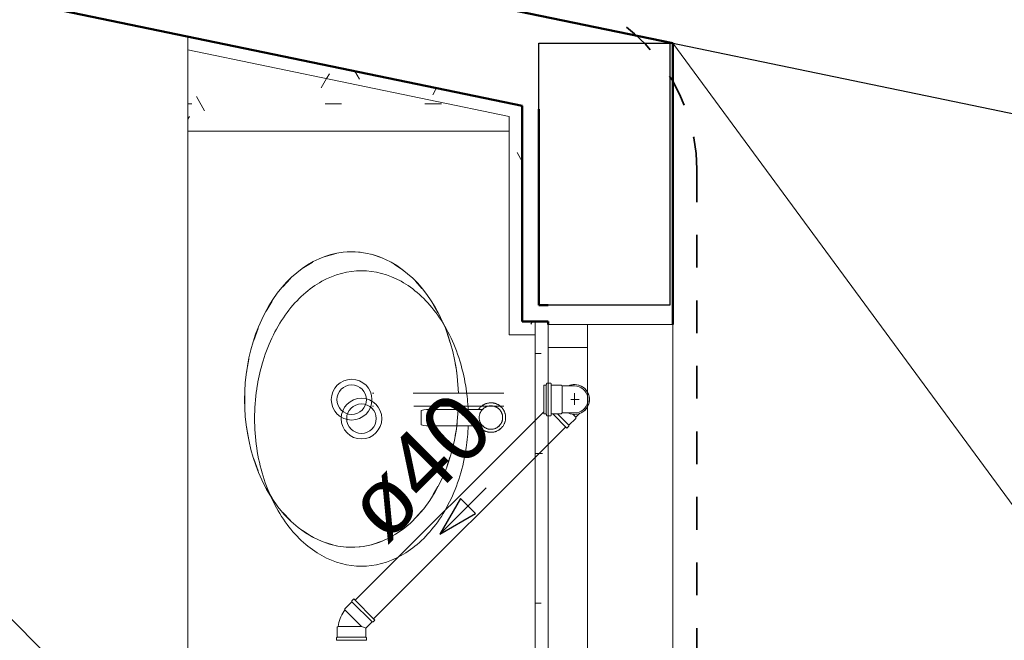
# Model space of a CAD drawing. Header units: millimetres. Extents: x 567 to 934, y -1 to 364.
# Tile 164 of 256: x 630.09 to 633.09, y 107 to 108.89. Entities that reach past the tile are written whole.
import ezdxf

# ---------------------------------------------------------------- set-up
doc = ezdxf.new("R2010")
doc.units = ezdxf.units.MM
doc.header["$MEASUREMENT"] = 0
for name, pattern in [('_Above Line', [0.004, 0.0024, -0.0016]), ('Dash', [0.00635, 0.003175, -0.003175]), ('NULL', [0]), ('Projeção', [0.0065, 0.005, -0.0015])]:
    doc.linetypes.add(name, pattern=pattern)
for name, color, linetype, lineweight in [('A-ANNO-SYMB', 7, 'Continuous', 9), ('A-DETL-THIN', 7, 'Continuous', 18), ('A-GENM', 7, 'Continuous', 13), ('A-GLAZ', 7, 'Continuous', 13), ('A-GLAZ-SILL', 7, 'Continuous', 13), ('A-WALL', 7, 'Continuous', 25), ('C-PROP-LINE', 7, 'Continuous', 25), ('Metais - Celite', 7, 'Continuous', 13), ('Peças hidrossanitárias', 7, 'Continuous', 13), ('S-COLS', 7, 'Continuous', 13), ('Simbolos', 14, 'Continuous', 20), ('Simbolos_int', 14, 'Continuous', 15), ('TQ-Condutos', 14, 'Continuous', 25), ('TQ-Sentido conduto', 14, 'Continuous', 30), ('TQ-Textos conduto', 7, 'Continuous', 9)]:
    doc.layers.add(name, color=color, linetype=linetype, lineweight=lineweight)
doc.layers.add('A-AREA', color=7, linetype='Dash', lineweight=13, true_color=0xc0c0c0)
doc.layers.add('ARQ FINA', color=8, linetype='Continuous')
doc.styles.add('Arial', font='arial.ttf')
pattern_1 = [(0, (577.22045, 84.86306), (0.6096, 0.1524), [0.0503, -0.4069, 0.0503, -0.4069, -2.438]), (0, (577.22045, 84.86306), (0.6096, 0.1524), [-0.9144, 0.0503, -0.8641, 0.0503, -0.4069, -1.0668]), (0, (577.22045, 84.86306), (0.6096, 0.1524), [-2.286, 0.0503, -0.2545, 0.0503, -0.7117]), (120, (577.44905, 84.93926), (-0.43678227, 0.4517291), [0.0503, -0.4069, 0.0503, -0.4069, -2.438]), (120, (577.44905, 84.93926), (-0.43678227, 0.4517291), [-0.9144, 0.0503, -0.8641, 0.0503, -0.4069, -1.0668]), (120, (577.44905, 84.93926), (-0.43678227, 0.4517291), [-2.286, 0.0503, -0.2545, 0.0503, -0.7117]), (240, (577.52525, 85.24406), (-0.17281773, -0.6041291), [0.0503, -0.4069, 0.0503, -0.4069, -2.438]), (240, (577.52525, 85.24406), (-0.17281773, -0.6041291), [-0.9144, 0.0503, -0.8641, 0.0503, -0.4069, -1.0668]), (240, (577.52525, 85.24406), (-0.17281773, -0.6041291), [-2.286, 0.0503, -0.2545, 0.0503, -0.7117])]

msp = doc.modelspace()

# ---------------------------------------------------------------- hatches: boundary and pattern name
at = {"layer": 'A-GENM'}
h = msp.add_hatch(dxfattribs=at)
h.set_pattern_fill('FP_7', color=8, scale=2, style=0, pattern_type=2)
h.set_pattern_definition(pattern_1)
h.paths.add_polyline_path([(631.5798, 107.9332), (631.6594, 107.9332), (631.6594, 107.9732), (631.6198, 107.9732), (631.6198, 108.6317), (630.5991, 108.8435), (630.5991, 108.8027), (631.5798, 108.5991), (631.5798, 107.9732)])
h = msp.add_hatch(dxfattribs=at)
h.set_pattern_fill('FP_16', color=8, scale=2, style=0, pattern_type=2)
h.set_pattern_definition(pattern_1)
h.paths.add_polyline_path([(631.3137, 108.5542), (631.5798, 108.5542), (631.5798, 108.5991), (630.5991, 108.8027), (630.5991, 108.5542), (630.8208, 108.5542)])

# ---------------------------------------------------------------- linework, layer by layer
at = {"layer": 'A-ANNO-SYMB', "color": 8, "linetype": 'Projeção', "lineweight": 35}
msp.add_line((632.1527, 108.438), (632.1527, 103.2839), dxfattribs=at)
msp.add_arc((631.5866, 108.4273), 0.5663, 1.0851, 77.189, dxfattribs=at)
at = {"layer": 'A-AREA', "color": 8, "linetype": '_Above Line'}
msp.add_line((632.0791, 108.8223), (636.0791, 107.9921), dxfattribs=at)
at = {"layer": 'A-DETL-THIN', "color": 8}
msp.add_line((632.0791, 108.8223), (636.0711, 103.3942), dxfattribs=at)
at = {"layer": 'A-GENM', "color": 8}
for p, q in [((630.5991, 108.8435), (630.5991, 108.8027)), ((630.5991, 108.8027), (631.5798, 108.5991)), ((630.5991, 108.8027), (630.5991, 108.5542)), ((631.5798, 108.5991), (631.5798, 107.9332)), ((630.5991, 108.5542), (631.5798, 108.5542)), ((630.5991, 108.5542), (630.5991, 105.0475)), ((631.5798, 108.5542), (630.5991, 108.5542)), ((631.6591, 107.9732), (631.6591, 103.505)), ((631.6594, 107.9332), (631.6594, 107.9732)), ((631.5798, 107.9332), (631.6594, 107.9332))]:
    msp.add_line(p, q, dxfattribs=at)
at = {"layer": 'A-GENM', "color": 8, "linetype": 'Continuous'}
for p, q in [((631.6591, 107.8755), (631.6775, 107.8755)), ((631.6591, 107.5707), (631.6819, 107.5707)), ((631.6591, 107.1135), (631.6775, 107.1135))]:
    msp.add_line(p, q, dxfattribs=at)
at = {"layer": 'A-GENM', "color": 8}
for points, knots in [([(630.8115, 107.78), (630.8158, 107.8051), (630.8285, 107.8585), (630.8586, 107.934), (630.9007, 108.0028), (630.9512, 108.0583), (631.0265, 108.1122), (631.0881, 108.1284), (631.1291, 108.1284)], [-1.346397, -1.346397, -1.346397, -1.346397, -1.178097, -0.981748, -0.785398, -0.589049, -0.392699, 0, 0, 0, 0]), ([(631.1291, 108.1284), (631.1701, 108.1284), (631.2317, 108.1122), (631.307, 108.0583), (631.3575, 108.0028), (631.3996, 107.934), (631.4297, 107.8585), (631.4424, 107.8051), (631.4467, 107.78)], [0, 0, 0, 0, 0.392699, 0.589049, 0.785398, 0.981748, 1.178097, 1.346397, 1.346397, 1.346397, 1.346397]), ([(631.1291, 107.2266), (631.0881, 107.2266), (631.0265, 107.2428), (630.9512, 107.2967), (630.9007, 107.3522), (630.8586, 107.4209), (630.827, 107.5003), (630.8074, 107.587), (630.8007, 107.6775), (630.8055, 107.7421), (630.8108, 107.7758), (630.8115, 107.78)], [-3.141593, -3.141593, -3.141593, -3.141593, -2.748894, -2.552544, -2.356194, -2.159845, -1.963495, -1.767146, -1.570796, -1.374447, -1.346401, -1.346401, -1.346401, -1.346401]), ([(631.4467, 107.78), (631.4474, 107.7758), (631.4513, 107.7513), (631.4537, 107.7264), (631.4546, 107.7057)], [1.3464012, 1.3464012, 1.3464012, 1.3464012, 1.3744468, 1.509568, 1.509568, 1.509568, 1.509568]), ([(631.4549, 107.6554), (631.4541, 107.6326), (631.4493, 107.58), (631.4312, 107.5003), (631.3996, 107.4209), (631.3575, 107.3522), (631.307, 107.2967), (631.2317, 107.2428), (631.1701, 107.2266), (631.1291, 107.2266)], [1.618759, 1.618759, 1.618759, 1.618759, 1.767146, 1.963495, 2.159845, 2.356194, 2.552544, 2.748894, 3.141593, 3.141593, 3.141593, 3.141593])]:
    msp.add_open_spline(points, degree=3, knots=knots, dxfattribs=at)
at = {"layer": 'A-GLAZ', "color": 8}
for p, q in [((631.6991, 107.8942), (631.6991, 107.9642)), ((631.6991, 107.9642), (631.8191, 107.9642)), ((632.0791, 107.9642), (631.8191, 107.9642)), ((631.8191, 107.9642), (631.8191, 103.8242)), ((632.0791, 103.8242), (632.0791, 107.9642)), ((631.8191, 107.8942), (631.6991, 107.8942))]:
    msp.add_line(p, q, dxfattribs=at)
at = {"layer": 'A-GLAZ-SILL', "color": 8}
msp.add_line((631.6991, 106.9392), (631.6991, 107.8942), dxfattribs=at)
at = {"layer": 'A-WALL', "color": 8, "lineweight": 50}
for p, q in [((632.0791, 108.8223), (607.2794, 113.9698)), ((627.9991, 109.3832), (631.6198, 108.6317)), ((632.0791, 107.9642), (632.0791, 108.8223)), ((631.6198, 108.6317), (631.6198, 107.9732)), ((631.6698, 108.0232), (631.6698, 108.6213)), ((631.6991, 108.0232), (631.6698, 108.0232)), ((631.6198, 107.9732), (631.6991, 107.9732)), ((631.6991, 107.9732), (631.6991, 107.9642))]:
    msp.add_line(p, q, dxfattribs=at)
at = {"layer": 'A-WALL', "color": 8}
for p, q in [((631.6698, 108.8232), (632.0698, 108.8232)), ((631.6698, 108.6213), (631.6698, 108.8232)), ((632.0698, 108.8232), (632.0698, 108.0232)), ((632.0698, 108.0232), (631.6991, 108.0232))]:
    msp.add_line(p, q, dxfattribs=at)
at = {"layer": 'ARQ FINA', "lineweight": 5}
for points in [[(631.4253, 107.7552), (631.4214, 107.807), (631.4179, 107.8323), (631.4134, 107.8572), (631.4079, 107.8818), (631.4012, 107.9061), (631.3936, 107.9298), (631.3851, 107.9527), (631.3756, 107.9749), (631.3652, 107.9965), (631.3539, 108.0172), (631.3418, 108.0369), (631.3289, 108.0555), (631.3152, 108.0732), (631.3007, 108.0899), (631.2857, 108.1052), (631.2701, 108.1193), (631.2538, 108.1323), (631.237, 108.1439), (631.2199, 108.1541), (631.2024, 108.163), (631.1844, 108.1705), (631.1661, 108.1765), (631.1477, 108.1811), (631.1292, 108.1842), (631.1104, 108.1858), (631.0917, 108.186), (631.073, 108.1847), (631.0545, 108.1819), (631.0359, 108.1776), (631.0176, 108.1718), (630.9997, 108.1647), (630.9821, 108.1561), (630.9647, 108.1461), (630.9478, 108.1348), (630.9315, 108.1222), (630.9158, 108.1083), (630.9006, 108.0931), (630.886, 108.0768), (630.8722, 108.0594), (630.8592, 108.041), (630.8468, 108.0214), (630.8353, 108.0009), (630.8247, 107.9796), (630.8151, 107.9576), (630.8063, 107.9346), (630.7985, 107.911), (630.7917, 107.887), (630.7859, 107.8625), (630.7811, 107.8374), (630.7774, 107.812), (630.7747, 107.7865), (630.7732, 107.7608), (630.7726, 107.7348), (630.7732, 107.7089), (630.7748, 107.6832), (630.7775, 107.6577), (630.7813, 107.6323), (630.7861, 107.6072), (630.7919, 107.5827), (630.7987, 107.5587), (630.8066, 107.5351), (630.8154, 107.5122), (630.8251, 107.4902), (630.8399, 107.4612), (630.8564, 107.4337), (630.8743, 107.4083), (630.8936, 107.3848), (630.9143, 107.3635), (630.936, 107.3446), (630.9589, 107.3281), (630.9826, 107.314), (631.0069, 107.3027), (631.0319, 107.294), (631.0574, 107.288), (631.0829, 107.2849), (631.1087, 107.2845), (631.1344, 107.287), (631.1598, 107.2922), (631.1849, 107.3002), (631.2095, 107.3109), (631.2333, 107.3242), (631.2564, 107.3401), (631.2785, 107.3585), (631.2993, 107.3791), (631.3191, 107.4021), (631.3374, 107.4271), (631.3542, 107.4539), (631.3695, 107.4826), (631.3831, 107.5128), (631.3892, 107.5284), (631.3949, 107.5443), (631.4049, 107.5772), (631.4129, 107.611), (631.419, 107.6452), (631.4253, 107.716)], [(631.0149, 108.1707), (631.0521, 108.1814)], [(631.0855, 108.1857), (631.0991, 108.1861)], [(631.0991, 108.1861), (631.1253, 108.1847)], [(631.1584, 108.1785), (631.1941, 108.1664)], [(630.9487, 108.1349), (630.9783, 108.1537), (630.9794, 108.1543)], [(631.2294, 108.1483), (631.2569, 108.1294)], [(630.889, 108.0794), (630.9127, 108.1046)], [(631.2939, 108.0962), (631.3135, 108.0743)], [(630.8384, 108.0054), (630.8565, 108.0359)], [(631.3481, 108.0257), (631.3626, 108.0002)], [(630.8004, 107.9158), (630.8136, 107.9525)], [(631.3893, 107.9405), (631.3992, 107.9112), (631.4, 107.9088)], [(630.7783, 107.8161), (630.7795, 107.8251), (630.7854, 107.8583)], [(631.4154, 107.8449), (631.4187, 107.8251), (631.4211, 107.8069)], [(630.7733, 107.7128), (630.7729, 107.7352), (630.7733, 107.7573)], [(631.1664, 107.7552), (631.1651, 107.7552), (631.1642, 107.7552), (631.1635, 107.7552), (631.1632, 107.7552)], [(631.5631, 107.7552), (631.563, 107.7552), (631.5625, 107.7552), (631.5617, 107.7552), (631.5606, 107.7552), (631.5591, 107.7552), (631.5574, 107.7552), (631.5553, 107.7552), (631.553, 107.7552), (631.5503, 107.7552), (631.5473, 107.7552), (631.5441, 107.7552), (631.5405, 107.7552), (631.5367, 107.7552), (631.5326, 107.7552), (631.5282, 107.7552), (631.5235, 107.7552), (631.5186, 107.7552), (631.5135, 107.7552), (631.5081, 107.7552), (631.5025, 107.7552), (631.4966, 107.7552), (631.4906, 107.7552), (631.4843, 107.7552), (631.4778, 107.7552), (631.4712, 107.7552), (631.4644, 107.7552), (631.4574, 107.7552), (631.4503, 107.7552), (631.443, 107.7552), (631.4356, 107.7552), (631.4281, 107.7552), (631.4205, 107.7552), (631.4128, 107.7552), (631.405, 107.7552), (631.3971, 107.7552), (631.3892, 107.7552), (631.3813, 107.7552), (631.3733, 107.7552), (631.3653, 107.7552), (631.3573, 107.7552), (631.3493, 107.7552), (631.3413, 107.7552), (631.3334, 107.7552), (631.3255, 107.7552), (631.3177, 107.7552), (631.3099, 107.7552), (631.3023, 107.7552), (631.2947, 107.7552), (631.2872, 107.7552)], [(631.1633, 107.7152), (631.1638, 107.7152), (631.1646, 107.7152), (631.1657, 107.7152)], [(631.2888, 107.7152), (631.2907, 107.7152), (631.2982, 107.7152), (631.3058, 107.7152), (631.3135, 107.7152), (631.3213, 107.7152), (631.3291, 107.7152), (631.337, 107.7152), (631.345, 107.7152), (631.353, 107.7152), (631.361, 107.7152), (631.369, 107.7152), (631.377, 107.7152), (631.3849, 107.7152), (631.3929, 107.7152), (631.4007, 107.7152), (631.4086, 107.7152), (631.4163, 107.7152), (631.424, 107.7152), (631.4316, 107.7152), (631.439, 107.7152), (631.4464, 107.7152), (631.4536, 107.7152), (631.4606, 107.7152), (631.4675, 107.7152), (631.4743, 107.7152), (631.4808, 107.7152), (631.4872, 107.7152), (631.4934, 107.7152), (631.4993, 107.7152), (631.5051, 107.7152), (631.5106, 107.7152), (631.5159, 107.7152), (631.5209, 107.7152), (631.5257, 107.7152), (631.5302, 107.7152), (631.5345, 107.7152), (631.5385, 107.7152), (631.5422, 107.7152), (631.5456, 107.7152), (631.5487, 107.7152), (631.5516, 107.7152), (631.5541, 107.7152), (631.5563, 107.7152), (631.5582, 107.7152), (631.5598, 107.7152), (631.5611, 107.7152), (631.5621, 107.7152), (631.5627, 107.7152), (631.5631, 107.7152), (631.5631, 107.7152)], [(631.4211, 107.6635), (631.4187, 107.6454), (631.4155, 107.6259)], [(630.7855, 107.6118), (630.7795, 107.6454), (630.7783, 107.654)], [(630.8137, 107.5177), (630.8005, 107.5543)], [(631.3999, 107.5616), (631.3992, 107.5593), (631.3894, 107.5302)], [(630.8567, 107.4343), (630.8385, 107.4648)], [(631.3625, 107.4701), (631.3483, 107.4451)], [(631.3135, 107.3961), (631.2942, 107.3745)], [(630.9129, 107.3657), (630.8892, 107.3908)], [(630.9796, 107.316), (630.9783, 107.3167), (630.949, 107.3354)], [(631.257, 107.3411), (631.2296, 107.3223)], [(631.1944, 107.3042), (631.1587, 107.292)], [(631.0524, 107.289), (631.0151, 107.2997)], [(631.0991, 107.2843), (631.0858, 107.2847)], [(631.1256, 107.2858), (631.0991, 107.2843)]]:
    msp.add_lwpolyline(points, dxfattribs=at)
for radius in [0.0621, 0.045]:
    msp.add_circle((631.0991, 107.7349), radius, dxfattribs=at)
at = {"layer": 'C-PROP-LINE', "color": 8}
msp.add_line((671.4841, 100.6433), (607.2794, 113.9698), dxfattribs=at)
at = {"layer": 'Metais - Celite', "color": 8}
for p, q in [((631.5117, 107.7235), (631.51, 107.723)), ((631.5134, 107.724), (631.5117, 107.7235)), ((631.5152, 107.7244), (631.5134, 107.724)), ((631.5169, 107.7247), (631.5152, 107.7244)), ((631.5187, 107.7249), (631.5169, 107.7247)), ((631.5205, 107.7251), (631.5187, 107.7249)), ((631.5223, 107.7252), (631.5205, 107.7251)), ((631.5241, 107.7253), (631.5223, 107.7252)), ((631.5251, 107.7252), (631.5241, 107.7253)), ((631.5269, 107.7252), (631.5251, 107.7252)), ((631.5287, 107.725), (631.5269, 107.7252)), ((631.5305, 107.7248), (631.5287, 107.725)), ((631.5322, 107.7245), (631.5305, 107.7248)), ((631.534, 107.7242), (631.5322, 107.7245)), ((631.5358, 107.7237), (631.534, 107.7242)), ((631.5375, 107.7232), (631.5358, 107.7237)), ((631.3191, 107.7041), (631.3108, 107.702)), ((631.3108, 107.702), (631.3108, 107.6803)), ((631.3279, 107.7051), (631.3191, 107.7041)), ((631.3362, 107.7051), (631.3279, 107.7051)), ((631.5007, 107.7053), (631.3321, 107.7053)), ((631.3412, 107.7003), (631.3347, 107.7003)), ((631.4873, 107.7061), (631.4862, 107.7046)), ((631.4883, 107.7075), (631.4873, 107.7061)), ((631.4894, 107.7089), (631.4883, 107.7075)), ((631.4906, 107.7103), (631.4894, 107.7089)), ((631.4918, 107.7116), (631.4906, 107.7103)), ((631.4913, 107.6946), (631.4907, 107.6932)), ((631.4919, 107.6959), (631.4913, 107.6946)), ((631.4931, 107.7129), (631.4918, 107.7116)), ((631.4925, 107.6971), (631.4919, 107.6959)), ((631.4932, 107.6984), (631.4925, 107.6971)), ((631.4944, 107.7141), (631.4931, 107.7129)), ((631.494, 107.6996), (631.4932, 107.6984)), ((631.4948, 107.7008), (631.494, 107.6996)), ((631.4958, 107.7152), (631.4944, 107.7141)), ((631.4956, 107.702), (631.4948, 107.7008)), ((631.4965, 107.7031), (631.4956, 107.702)), ((631.4972, 107.7164), (631.4958, 107.7152)), ((631.4974, 107.7042), (631.4965, 107.7031)), ((631.4987, 107.7174), (631.4972, 107.7164)), ((631.4984, 107.7052), (631.4974, 107.7042)), ((631.4994, 107.7062), (631.4984, 107.7052)), ((631.5002, 107.7184), (631.4987, 107.7174)), ((631.5005, 107.7072), (631.4994, 107.7062)), ((631.5018, 107.7193), (631.5002, 107.7184)), ((631.5016, 107.7081), (631.5005, 107.7072)), ((631.5027, 107.709), (631.5016, 107.7081)), ((631.5033, 107.7202), (631.5018, 107.7193)), ((631.5039, 107.7098), (631.5027, 107.709)), ((631.5049, 107.721), (631.5033, 107.7202)), ((631.5051, 107.7106), (631.5039, 107.7098)), ((631.5066, 107.7217), (631.5049, 107.721)), ((631.5063, 107.7113), (631.5051, 107.7106)), ((631.5076, 107.712), (631.5063, 107.7113)), ((631.5083, 107.7224), (631.5066, 107.7217)), ((631.5089, 107.7127), (631.5076, 107.712)), ((631.51, 107.723), (631.5083, 107.7224)), ((631.5102, 107.7133), (631.5089, 107.7127)), ((631.5115, 107.7138), (631.5102, 107.7133)), ((631.5128, 107.7143), (631.5115, 107.7138)), ((631.5142, 107.7147), (631.5128, 107.7143)), ((631.5156, 107.7151), (631.5142, 107.7147)), ((631.517, 107.7154), (631.5156, 107.7151)), ((631.5184, 107.7156), (631.517, 107.7154)), ((631.5198, 107.7158), (631.5184, 107.7156)), ((631.5213, 107.716), (631.5198, 107.7158)), ((631.5227, 107.716), (631.5213, 107.716)), ((631.5241, 107.7161), (631.5227, 107.716)), ((631.5249, 107.7161), (631.5241, 107.7161)), ((631.5263, 107.716), (631.5249, 107.7161)), ((631.5277, 107.7159), (631.5263, 107.716)), ((631.5292, 107.7157), (631.5277, 107.7159)), ((631.5306, 107.7155), (631.5292, 107.7157)), ((631.532, 107.7152), (631.5306, 107.7155)), ((631.5334, 107.7149), (631.532, 107.7152)), ((631.5348, 107.7145), (631.5334, 107.7149)), ((631.5361, 107.714), (631.5348, 107.7145)), ((631.5375, 107.7135), (631.5361, 107.714)), ((631.5392, 107.7227), (631.5375, 107.7232)), ((631.5388, 107.7129), (631.5375, 107.7135)), ((631.5401, 107.7123), (631.5388, 107.7129)), ((631.5409, 107.722), (631.5392, 107.7227)), ((631.5413, 107.7117), (631.5401, 107.7123)), ((631.5425, 107.7213), (631.5409, 107.722)), ((631.5426, 107.711), (631.5413, 107.7117)), ((631.5442, 107.7205), (631.5425, 107.7213)), ((631.5438, 107.7102), (631.5426, 107.711)), ((631.545, 107.7094), (631.5438, 107.7102)), ((631.5458, 107.7197), (631.5442, 107.7205)), ((631.5461, 107.7085), (631.545, 107.7094)), ((631.5473, 107.7188), (631.5458, 107.7197)), ((631.5472, 107.7076), (631.5461, 107.7085)), ((631.5483, 107.7067), (631.5472, 107.7076)), ((631.5488, 107.7179), (631.5473, 107.7188)), ((631.5493, 107.7057), (631.5483, 107.7067)), ((631.5503, 107.7168), (631.5488, 107.7179)), ((631.5503, 107.7047), (631.5493, 107.7057)), ((631.5518, 107.7158), (631.5503, 107.7168)), ((631.5513, 107.7036), (631.5503, 107.7047)), ((631.5522, 107.7025), (631.5513, 107.7036)), ((631.5532, 107.7146), (631.5518, 107.7158)), ((631.5531, 107.7013), (631.5522, 107.7025)), ((631.5539, 107.7002), (631.5531, 107.7013)), ((631.5545, 107.7134), (631.5532, 107.7146)), ((631.5547, 107.699), (631.5539, 107.7002)), ((631.5558, 107.7122), (631.5545, 107.7134)), ((631.5554, 107.6977), (631.5547, 107.699)), ((631.5561, 107.6965), (631.5554, 107.6977)), ((631.5571, 107.7109), (631.5558, 107.7122)), ((631.5567, 107.6952), (631.5561, 107.6965)), ((631.5573, 107.6938), (631.5567, 107.6952)), ((631.5583, 107.7096), (631.5571, 107.7109)), ((631.5578, 107.6925), (631.5573, 107.6938)), ((631.5594, 107.7082), (631.5583, 107.7096)), ((631.5605, 107.7067), (631.5594, 107.7082)), ((631.5615, 107.7053), (631.5605, 107.7067)), ((631.5625, 107.7037), (631.5615, 107.7053)), ((631.5634, 107.7022), (631.5625, 107.7037)), ((631.5643, 107.7006), (631.5634, 107.7022)), ((631.565, 107.699), (631.5643, 107.7006)), ((631.5657, 107.6973), (631.565, 107.699)), ((631.5664, 107.6957), (631.5657, 107.6973)), ((631.567, 107.694), (631.5664, 107.6957)), ((631.5675, 107.6922), (631.567, 107.694)), ((631.3108, 107.6803), (631.3108, 107.6585)), ((631.4884, 107.6835), (631.4883, 107.6821)), ((631.4883, 107.6821), (631.4883, 107.6806)), ((631.4883, 107.6806), (631.4883, 107.6792)), ((631.4883, 107.6792), (631.4884, 107.6778)), ((631.4886, 107.6849), (631.4884, 107.6835)), ((631.4884, 107.6778), (631.4885, 107.6764)), ((631.4885, 107.6764), (631.4887, 107.6749)), ((631.4888, 107.6863), (631.4886, 107.6849)), ((631.4887, 107.6749), (631.4889, 107.6735)), ((631.4891, 107.6878), (631.4888, 107.6863)), ((631.4889, 107.6735), (631.4892, 107.6721)), ((631.4894, 107.6891), (631.4891, 107.6878)), ((631.4892, 107.6721), (631.4896, 107.6707)), ((631.4898, 107.6905), (631.4894, 107.6891)), ((631.4896, 107.6707), (631.49, 107.6694)), ((631.4902, 107.6919), (631.4898, 107.6905)), ((631.49, 107.6694), (631.4905, 107.668)), ((631.4907, 107.6932), (631.4902, 107.6919)), ((631.4905, 107.668), (631.491, 107.6667)), ((631.491, 107.6667), (631.4915, 107.6654)), ((631.4915, 107.6654), (631.4922, 107.6641)), ((631.4922, 107.6641), (631.4928, 107.6628)), ((631.5557, 107.6634), (631.5564, 107.6647)), ((631.5564, 107.6647), (631.557, 107.666)), ((631.557, 107.666), (631.5575, 107.6673)), ((631.5575, 107.6673), (631.558, 107.6686)), ((631.5582, 107.6912), (631.5578, 107.6925)), ((631.558, 107.6686), (631.5584, 107.67)), ((631.5586, 107.6898), (631.5582, 107.6912)), ((631.5584, 107.67), (631.5588, 107.6714)), ((631.559, 107.6884), (631.5586, 107.6898)), ((631.5588, 107.6714), (631.5591, 107.6728)), ((631.5593, 107.687), (631.559, 107.6884)), ((631.5591, 107.6728), (631.5594, 107.6742)), ((631.5595, 107.6856), (631.5593, 107.687)), ((631.5594, 107.6742), (631.5596, 107.6756)), ((631.5597, 107.6842), (631.5595, 107.6856)), ((631.5596, 107.6756), (631.5598, 107.677)), ((631.5599, 107.6827), (631.5597, 107.6842)), ((631.5598, 107.677), (631.5599, 107.6784)), ((631.5599, 107.6813), (631.5599, 107.6827)), ((631.5599, 107.6799), (631.5599, 107.6813)), ((631.5599, 107.6784), (631.5599, 107.6799)), ((631.5654, 107.6623), (631.5661, 107.664)), ((631.5661, 107.664), (631.5667, 107.6656)), ((631.5667, 107.6656), (631.5672, 107.6674)), ((631.5672, 107.6674), (631.5677, 107.6691)), ((631.5679, 107.6905), (631.5675, 107.6922)), ((631.5677, 107.6691), (631.5681, 107.6708)), ((631.5683, 107.6887), (631.5679, 107.6905)), ((631.5681, 107.6708), (631.5685, 107.6726)), ((631.5686, 107.6869), (631.5683, 107.6887)), ((631.5685, 107.6726), (631.5687, 107.6744)), ((631.5688, 107.6852), (631.5686, 107.6869)), ((631.5687, 107.6744), (631.5689, 107.6762)), ((631.569, 107.6834), (631.5688, 107.6852)), ((631.5689, 107.6762), (631.5691, 107.678)), ((631.5691, 107.6816), (631.569, 107.6834)), ((631.5691, 107.6798), (631.5691, 107.6816)), ((631.5691, 107.678), (631.5691, 107.6798)), ((631.3108, 107.6585), (631.3191, 107.6564)), ((631.3191, 107.6564), (631.3279, 107.6554)), ((631.3279, 107.6554), (631.3362, 107.6554)), ((631.3321, 107.6553), (631.5013, 107.6553)), ((631.3347, 107.6603), (631.3412, 107.6603)), ((631.4867, 107.6553), (631.4877, 107.6538)), ((631.4877, 107.6538), (631.4888, 107.6523)), ((631.4888, 107.6523), (631.49, 107.651)), ((631.49, 107.651), (631.4912, 107.6496)), ((631.4912, 107.6496), (631.4924, 107.6483)), ((631.4924, 107.6483), (631.4937, 107.6471)), ((631.4928, 107.6628), (631.4936, 107.6616)), ((631.4936, 107.6616), (631.4943, 107.6604)), ((631.4937, 107.6471), (631.4951, 107.6459)), ((631.4943, 107.6604), (631.4952, 107.6592)), ((631.4951, 107.6459), (631.4965, 107.6448)), ((631.4952, 107.6592), (631.496, 107.658)), ((631.496, 107.658), (631.4969, 107.6569)), ((631.4965, 107.6448), (631.4979, 107.6437)), ((631.4969, 107.6569), (631.4979, 107.6559)), ((631.4979, 107.6559), (631.4989, 107.6548)), ((631.4979, 107.6437), (631.4994, 107.6427)), ((631.4989, 107.6548), (631.4999, 107.6538)), ((631.4994, 107.6427), (631.5009, 107.6417)), ((631.4999, 107.6538), (631.501, 107.6529)), ((631.5009, 107.6417), (631.5025, 107.6408)), ((631.501, 107.6529), (631.5021, 107.652)), ((631.5021, 107.652), (631.5033, 107.6511)), ((631.5025, 107.6408), (631.5041, 107.64)), ((631.5033, 107.6511), (631.5044, 107.6503)), ((631.5041, 107.64), (631.5057, 107.6392)), ((631.5044, 107.6503), (631.5056, 107.6496)), ((631.5056, 107.6496), (631.5069, 107.6488)), ((631.5057, 107.6392), (631.5074, 107.6385)), ((631.5069, 107.6488), (631.5082, 107.6482)), ((631.5074, 107.6385), (631.509, 107.6379)), ((631.5082, 107.6482), (631.5095, 107.6476)), ((631.509, 107.6379), (631.5107, 107.6373)), ((631.5095, 107.6476), (631.5108, 107.647)), ((631.5107, 107.6373), (631.5125, 107.6368)), ((631.5108, 107.647), (631.5121, 107.6465)), ((631.5121, 107.6465), (631.5135, 107.6461)), ((631.5125, 107.6368), (631.5142, 107.6364)), ((631.5135, 107.6461), (631.5149, 107.6457)), ((631.5142, 107.6364), (631.516, 107.636)), ((631.5149, 107.6457), (631.5162, 107.6453)), ((631.516, 107.636), (631.5178, 107.6357)), ((631.5162, 107.6453), (631.5176, 107.645)), ((631.5176, 107.645), (631.5191, 107.6448)), ((631.5178, 107.6357), (631.5196, 107.6355)), ((631.5191, 107.6448), (631.5205, 107.6446)), ((631.5196, 107.6355), (631.5213, 107.6353)), ((631.5205, 107.6446), (631.5219, 107.6445)), ((631.5213, 107.6353), (631.5231, 107.6353)), ((631.5219, 107.6445), (631.5233, 107.6444)), ((631.5231, 107.6353), (631.5241, 107.6353)), ((631.5233, 107.6444), (631.5241, 107.6444)), ((631.5241, 107.6444), (631.5255, 107.6445)), ((631.5241, 107.6353), (631.5259, 107.6353)), ((631.5255, 107.6445), (631.527, 107.6446)), ((631.5259, 107.6353), (631.5277, 107.6354)), ((631.527, 107.6446), (631.5284, 107.6447)), ((631.5277, 107.6354), (631.5295, 107.6356)), ((631.5284, 107.6447), (631.5298, 107.6449)), ((631.5295, 107.6356), (631.5313, 107.6358)), ((631.5298, 107.6449), (631.5312, 107.6451)), ((631.5312, 107.6451), (631.5326, 107.6455)), ((631.5313, 107.6358), (631.5331, 107.6362)), ((631.5326, 107.6455), (631.534, 107.6458)), ((631.5331, 107.6362), (631.5348, 107.6365)), ((631.534, 107.6458), (631.5354, 107.6463)), ((631.5348, 107.6365), (631.5366, 107.637)), ((631.5354, 107.6463), (631.5367, 107.6467)), ((631.5366, 107.637), (631.5383, 107.6375)), ((631.5367, 107.6467), (631.5381, 107.6473)), ((631.5381, 107.6473), (631.5394, 107.6478)), ((631.5383, 107.6375), (631.54, 107.6381)), ((631.5394, 107.6478), (631.5407, 107.6485)), ((631.54, 107.6381), (631.5416, 107.6388)), ((631.5407, 107.6485), (631.5419, 107.6492)), ((631.5416, 107.6388), (631.5433, 107.6395)), ((631.5419, 107.6492), (631.5431, 107.6499)), ((631.5431, 107.6499), (631.5443, 107.6507)), ((631.5433, 107.6395), (631.5449, 107.6403)), ((631.5443, 107.6507), (631.5455, 107.6515)), ((631.5449, 107.6403), (631.5465, 107.6412)), ((631.5455, 107.6515), (631.5466, 107.6524)), ((631.5465, 107.6412), (631.548, 107.6421)), ((631.5466, 107.6524), (631.5477, 107.6533)), ((631.5477, 107.6533), (631.5488, 107.6543)), ((631.548, 107.6421), (631.5495, 107.6431)), ((631.5488, 107.6543), (631.5498, 107.6553)), ((631.5495, 107.6431), (631.551, 107.6442)), ((631.5498, 107.6553), (631.5508, 107.6563)), ((631.5508, 107.6563), (631.5517, 107.6574)), ((631.551, 107.6442), (631.5524, 107.6453)), ((631.5517, 107.6574), (631.5526, 107.6586)), ((631.5524, 107.6453), (631.5538, 107.6464)), ((631.5526, 107.6586), (631.5535, 107.6597)), ((631.5535, 107.6597), (631.5543, 107.6609)), ((631.5538, 107.6464), (631.5551, 107.6476)), ((631.5543, 107.6609), (631.555, 107.6621)), ((631.555, 107.6621), (631.5557, 107.6634)), ((631.5551, 107.6476), (631.5564, 107.6489)), ((631.5564, 107.6489), (631.5576, 107.6502)), ((631.5576, 107.6502), (631.5588, 107.6516)), ((631.5588, 107.6516), (631.5599, 107.653)), ((631.5599, 107.653), (631.561, 107.6544)), ((631.561, 107.6544), (631.562, 107.6559)), ((631.562, 107.6559), (631.5629, 107.6575)), ((631.5629, 107.6575), (631.5638, 107.659)), ((631.5638, 107.659), (631.5646, 107.6607)), ((631.5646, 107.6607), (631.5654, 107.6623))]:
    msp.add_line(p, q, dxfattribs=at)
for radius, start, end in [(0.045, 90, 97.227), (0.045, 84.0978, 90), (0.0358, 126.9939, 148.3523), (0.045, 121.499, 131.1537), (0.0358, 90, 95.0184), (0.0358, 82.8453, 90), (0.045, 47.4436, 60.7005), (0.0358, 38.9543, 52.1332), (0.045, 11.2838, 21.3214), (0.045, 335.3631, 348.6584), (0.045, 227.4436, 240.7005), (0.0358, 218.9543, 232.1332), (0.045, 264.0978, 270), (0.0358, 262.8453, 270), (0.0358, 270, 275.0184), (0.045, 270, 277.227), (0.0358, 306.9939, 328.3523), (0.045, 301.499, 311.1537)]:
    msp.add_arc((631.5241, 107.6803), radius, start, end, dxfattribs=at)
at = {"layer": 'Peças hidrossanitárias', "color": 8}
for radius in [0.0621, 0.045]:
    msp.add_circle((631.1291, 107.6771), radius, dxfattribs=at)
at = {"layer": 'S-COLS', "color": 8}
for p, q in [((631.6991, 108.8232), (631.6698, 108.8232)), ((631.6698, 108.8232), (631.6698, 108.6213)), ((632.0698, 108.8232), (631.6991, 108.8232)), ((632.0698, 108.0232), (632.0698, 108.8232)), ((631.6698, 108.6213), (631.6698, 108.0232)), ((631.6698, 108.0232), (631.6991, 108.0232)), ((631.6991, 108.0232), (632.0698, 108.0232))]:
    msp.add_line(p, q, dxfattribs=at)
at = {"layer": 'Simbolos'}
for p, q in [((631.6941, 107.7841), (631.6932, 107.7811)), ((631.696, 107.7856), (631.7056, 107.7856)), ((631.7075, 107.7838), (631.7078, 107.7814)), ((631.6851, 107.6914), (631.6851, 107.7796)), ((631.6851, 107.7796), (631.6913, 107.7796)), ((631.7097, 107.7796), (631.7381, 107.7796)), ((631.7381, 107.7796), (631.741, 107.7767)), ((631.7596, 107.7767), (631.741, 107.7767)), ((631.7791, 107.7767), (631.7596, 107.7767)), ((631.7381, 107.6914), (631.741, 107.6943)), ((631.7596, 107.6943), (631.741, 107.6943)), ((631.7791, 107.6943), (631.7596, 107.6943)), ((631.6851, 107.6914), (631.6913, 107.6914)), ((631.6941, 107.6869), (631.6932, 107.6899)), ((631.696, 107.6854), (631.7056, 107.6854)), ((631.7075, 107.6872), (631.7078, 107.6896)), ((631.7097, 107.6914), (631.7381, 107.6914)), ((631.7562, 107.6481), (631.7129, 107.6914)), ((631.7619, 107.6566), (631.7831, 107.6778)), ((631.7944, 107.6926), (631.7831, 107.6813)), ((631.7831, 107.6778), (631.7831, 107.6813)), ((631.7562, 107.6481), (631.7619, 107.6538)), ((631.7619, 107.6538), (631.7619, 107.6566)), ((631.1058, 107.1267), (631.1001, 107.121)), ((631.1702, 107.0622), (631.1058, 107.1267)), ((631.1001, 107.1182), (631.0789, 107.097)), ((631.0789, 107.097), (631.0789, 107.0936)), ((631.1001, 107.121), (631.1001, 107.1182)), ((631.0555, 107.0405), (631.0579, 107.0429)), ((631.0555, 107.0105), (631.0555, 107.0405)), ((631.1618, 107.0565), (631.1427, 107.0375)), ((631.1427, 107.0105), (631.1427, 107.0375)), ((631.1646, 107.0565), (631.1618, 107.0565)), ((631.1702, 107.0622), (631.1646, 107.0565)), ((631.0535, 107.0085), (631.0555, 107.0105)), ((631.0535, 107.0005), (631.0535, 107.0085)), ((631.1447, 107.0085), (631.1427, 107.0105)), ((631.1447, 107.0005), (631.1447, 107.0085)), ((631.1447, 107.0005), (631.0535, 107.0005))]:
    msp.add_line(p, q, dxfattribs=at)
for points in [[(631.696, 107.7856), (631.6957, 107.7856), (631.6954, 107.7855), (631.6951, 107.7854), (631.6949, 107.7853), (631.6947, 107.7851), (631.6945, 107.7849), (631.6943, 107.7847), (631.6942, 107.7844), (631.6941, 107.7841)], [(631.7075, 107.7838), (631.7075, 107.7841), (631.7074, 107.7844), (631.7072, 107.7847), (631.707, 107.785), (631.7068, 107.7852), (631.7065, 107.7854), (631.7062, 107.7855), (631.7059, 107.7856), (631.7056, 107.7856)], [(631.6913, 107.7796), (631.6916, 107.7796), (631.6919, 107.7797), (631.6922, 107.7798), (631.6924, 107.78), (631.6926, 107.7801), (631.6928, 107.7803), (631.693, 107.7806), (631.6931, 107.7808), (631.6932, 107.7811)], [(631.7077, 107.7814), (631.7078, 107.7811), (631.7079, 107.7808), (631.7081, 107.7805), (631.7083, 107.7803), (631.7085, 107.78), (631.7088, 107.7799), (631.7091, 107.7797), (631.7094, 107.7796), (631.7097, 107.7796)], [(631.7791, 107.6943), (631.7863, 107.695), (631.7932, 107.6968), (631.7997, 107.6999), (631.8056, 107.704), (631.8106, 107.7091), (631.8148, 107.7149), (631.8178, 107.7214), (631.8197, 107.7284), (631.8203, 107.7355), (631.8197, 107.7427), (631.8178, 107.7496), (631.8148, 107.7561), (631.8106, 107.762), (631.8056, 107.7671), (631.7997, 107.7712), (631.7932, 107.7742), (631.7863, 107.7761), (631.7791, 107.7767)], [(631.6932, 107.6899), (631.6931, 107.6902), (631.693, 107.6905), (631.6928, 107.6907), (631.6926, 107.6909), (631.6924, 107.6911), (631.6922, 107.6912), (631.6919, 107.6913), (631.6916, 107.6914), (631.6913, 107.6914)], [(631.6941, 107.6869), (631.6942, 107.6866), (631.6943, 107.6864), (631.6945, 107.6861), (631.6947, 107.6859), (631.6949, 107.6858), (631.6951, 107.6856), (631.6954, 107.6855), (631.6957, 107.6854), (631.696, 107.6854)], [(631.7056, 107.6854), (631.7059, 107.6854), (631.7062, 107.6855), (631.7065, 107.6857), (631.7068, 107.6858), (631.707, 107.6861), (631.7072, 107.6863), (631.7074, 107.6866), (631.7075, 107.6869), (631.7075, 107.6872)], [(631.7097, 107.6914), (631.7094, 107.6914), (631.7091, 107.6913), (631.7088, 107.6912), (631.7085, 107.691), (631.7083, 107.6908), (631.7081, 107.6905), (631.7079, 107.6902), (631.7078, 107.6899), (631.7077, 107.6896)], [(631.0789, 107.0936), (631.0754, 107.0885), (631.0722, 107.0833), (631.0692, 107.0779), (631.0666, 107.0723), (631.0642, 107.0666), (631.0622, 107.0608), (631.0605, 107.0549), (631.059, 107.049), (631.0579, 107.0429)]]:
    msp.add_lwpolyline(points, dxfattribs=at)
at = {"layer": 'Simbolos_int'}
for p, q in [((631.6928, 107.7796), (631.6928, 107.6914)), ((631.7079, 107.7796), (631.7079, 107.6914)), ((631.741, 107.7767), (631.741, 107.6943)), ((631.7791, 107.7549), (631.7791, 107.7195)), ((631.793, 107.7355), (631.7684, 107.7355)), ((631.7619, 107.6566), (631.727, 107.6914)), ((631.7831, 107.6813), (631.7741, 107.6902)), ((631.1295, 107.0429), (631.0789, 107.0936)), ((631.1001, 107.1182), (631.1618, 107.0565)), ((631.0579, 107.0429), (631.1295, 107.0429)), ((631.1295, 107.0429), (631.1353, 107.0405)), ((631.1353, 107.0405), (631.1427, 107.0375)), ((631.1427, 107.0105), (631.0555, 107.0105))]:
    msp.add_line(p, q, dxfattribs=at)
for points in [[(631.7944, 107.6926), (631.7995, 107.6947), (631.8042, 107.6974), (631.8086, 107.7007), (631.8125, 107.7045), (631.816, 107.7087), (631.819, 107.7133), (631.8213, 107.7183), (631.8231, 107.7235), (631.8242, 107.7288), (631.8247, 107.7343), (631.8245, 107.7397), (631.8237, 107.7451), (631.8222, 107.7504), (631.8201, 107.7555), (631.8174, 107.7602), (631.8142, 107.7646), (631.8105, 107.7686), (631.8063, 107.7722), (631.8017, 107.7751), (631.7968, 107.7776), (631.7916, 107.7794), (631.7863, 107.7806), (631.7808, 107.7811), (631.7753, 107.781), (631.7699, 107.7802), (631.7646, 107.7788), (631.7596, 107.7767)], [(631.7596, 107.6943), (631.7659, 107.6919), (631.7725, 107.6904), (631.7793, 107.6899), (631.7861, 107.6905), (631.7927, 107.692), (631.799, 107.6945), (631.8049, 107.6979), (631.8102, 107.7022), (631.8148, 107.7072), (631.8186, 107.7128), (631.8216, 107.7189), (631.8236, 107.7254), (631.8246, 107.7321), (631.8246, 107.7389), (631.8236, 107.7456), (631.8216, 107.7521), (631.8186, 107.7583), (631.8148, 107.7639), (631.8102, 107.7689), (631.8049, 107.7731), (631.799, 107.7765), (631.7927, 107.779), (631.7861, 107.7806), (631.7793, 107.7811), (631.7725, 107.7806), (631.7659, 107.7792), (631.7596, 107.7767)]]:
    msp.add_lwpolyline(points, dxfattribs=at)
at = {"layer": 'TQ-Condutos'}
for p, q in [((630.6667, 106.459), (627.8164, 109.3092)), ((631.6851, 107.6981), (631.1097, 107.1227)), ((631.7522, 107.6521), (631.1663, 107.0661))]:
    msp.add_line(p, q, dxfattribs=at)
at = {"layer": 'TQ-Sentido conduto'}
for p, q in [((631.4309, 107.4331), (631.3684, 107.3248)), ((631.4767, 107.3873), (631.4309, 107.4331)), ((631.3684, 107.3248), (631.4767, 107.3873))]:
    msp.add_line(p, q, dxfattribs=at)
msp.add_lwpolyline([(631.5098, 107.4662), (631.3684, 107.3248)], dxfattribs=at)

# ---------------------------------------------------------------- texts
at = {"layer": 'TQ-Textos conduto', "linetype": 'NULL', "insert": (631.3767, 107.4579), "char_height": 0.2, "width": 0.962805, "attachment_point": 8, "rotation": 45.0001, "line_spacing_factor": 0.6, "style": 'Arial'}
msp.add_mtext('ø40', dxfattribs=at)

doc.saveas('drawing.dxf')
